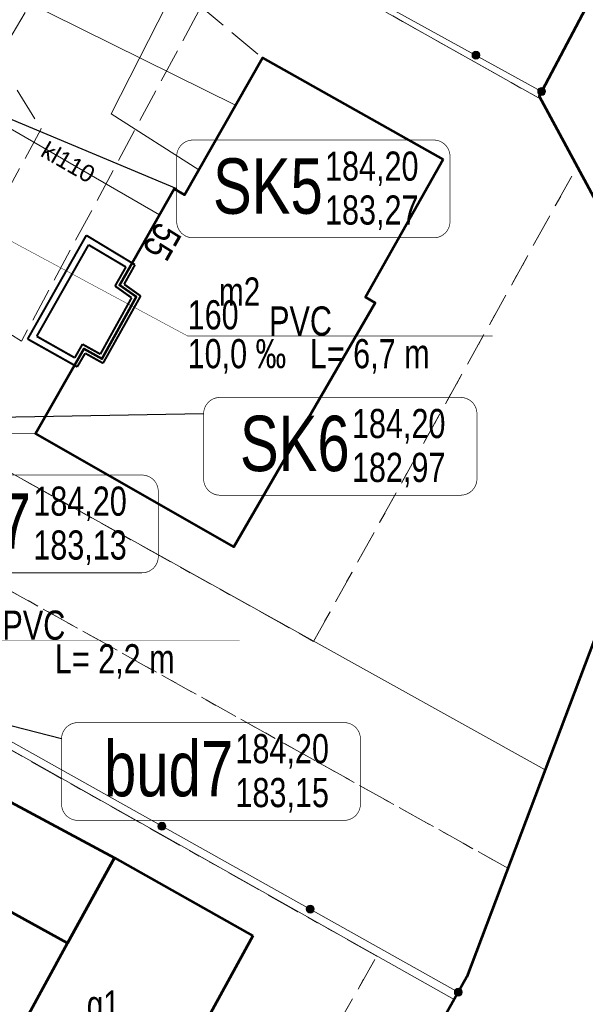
# Model space of a CAD drawing. Header units: metres. Extents: x 7482748 to 7484637, y 5684406 to 5687014.
# Tile 142 of 180: x 7483556 to 7483581, y 5686424 to 5686468. Entities that reach past the tile are written whole.
import ezdxf
from ezdxf.enums import TextEntityAlignment as Align
from ezdxf.lldxf.tags import DXFTag

# ---------------------------------------------------------------- set-up
doc = ezdxf.new("R2010")
doc.units = ezdxf.units.M
doc.header["$MEASUREMENT"] = 0
for name, pattern in [('KTJZ01_500', [2, 1.5, -0.5]), ('l217_500', [2, 1.5, -0.5]), ('l218_500', [1, 0.5, -0.5])]:
    doc.linetypes.add(name, pattern=pattern)
for name, color, linetype, lineweight in [('_Dzialki', 7, 'Continuous', 0), ('_Kontury', 7, 'Continuous', 0), ('_Uzytki', 7, 'Continuous', 0), ('_Zakres2', 7, 'Continuous', 0), ('EGB_Adres', 7, 'Continuous', 0), ('EGB_Budynek', 7, 'Continuous', 0), ('EGB_Budynek_opis', 7, 'Continuous', 0), ('EGB_ObiektTrwaleZwiazanyZBudynk', 7, 'Continuous', 0), ('KTOK05_01', 7, 'Continuous', 13)]:
    doc.layers.add(name, color=color, linetype=linetype, lineweight=lineweight)
for name, color, linetype, lineweight, true_color in [('GES__SUPE_pL', 1, 'Continuous', 13, 0xff0000), ('GES__SUPK_01_pL', 7, 'Continuous', 13, 0x803300), ('GES__SUPW_01_pL', 5, 'Continuous', 13, 0x0000ff)]:
    doc.layers.add(name, color=color, linetype=linetype, lineweight=lineweight, true_color=true_color)
doc.layers.add('GES__SUPK_01_pT', color=7, linetype='Continuous', lineweight=13, true_color=0x803300, transparency=0.25)
doc.layers.add('IS_Opisy_działek_Net', color=7, linetype='SOLID', true_color=0x000000)
doc.layers.add('IS_Węzeł_sieci_kanalizacyjnej_-_opisy', color=7, linetype='Continuous')
doc.layers.add('KTPL01_O', color=7, linetype='KTJZ01_500', lineweight=13, transparency=0.5)
doc.styles.get("Standard").update_dxf_attribs({"font": 'simplex.shx', "width": 0.75})
doc.styles.add('STYL_ARIAL', font='simplex.shx', dxfattribs={"width": 0.75, "oblique": 0.1})
doc.styles.add('Style-Arial', font='arial.ttf')
tags = doc.linetypes.add('SOLID', pattern=[10, 10, 0]).pattern_tags.tags
tags[6:7] = [DXFTag(74, 4), DXFTag(75, 0), DXFTag(340, '0'), DXFTag(46, 0.0), DXFTag(50, 0.0), DXFTag(44, 0.0), DXFTag(45, 0.0)]
tags[4:5] = [DXFTag(74, 4), DXFTag(75, 0), DXFTag(340, '0'), DXFTag(46, 0.0), DXFTag(50, 0.0), DXFTag(44, 0.0), DXFTag(45, 0.0)]

msp = doc.modelspace()

# ---------------------------------------------------------------- hatches: boundary and pattern name
at = {"layer": 'KTOK05_01', "linetype": 'Continuous', "lineweight": 13}
h = msp.add_hatch(color=256, dxfattribs=at)
edge = h.paths.add_edge_path()
edge.add_arc((7483576.23982, 5686466.40033), 0.175, 0, 360)
h = msp.add_hatch(color=256, dxfattribs=at)
edge = h.paths.add_edge_path()
edge.add_arc((7483579.14258, 5686464.80303), 0.175, 0, 360)
h = msp.add_hatch(color=256, dxfattribs=at)
edge = h.paths.add_edge_path()
edge.add_arc((7483562.37411, 5686432.33338), 0.175, 0, 360)
h = msp.add_hatch(color=256, dxfattribs=at)
edge = h.paths.add_edge_path()
edge.add_arc((7483568.91677, 5686428.66683), 0.175, 0, 360)
h = msp.add_hatch(color=256, dxfattribs=at)
edge = h.paths.add_edge_path()
edge.add_arc((7483575.45944, 5686425.00029), 0.175, 0, 360)

# ---------------------------------------------------------------- linework, layer by layer
at = {"layer": '_Dzialki', "color": 96, "linetype": 'Continuous', "true_color": 0x008000, "flags": 128}
for points in [[(7483579.1, 5686464.46), (7483533.19, 5686490.27)], [(7483579.3, 5686434.82), (7483524.74, 5686465.17)], [(7483575.27, 5686424.67), (7483521.33, 5686455.07)]]:
    msp.add_lwpolyline(points, dxfattribs=at)
at = {"layer": '_Kontury', "color": 96, "linetype": 'l217_500', "true_color": 0x008000, "flags": 128}
for points in [[(7483556.17, 5686453.77), (7483526.98, 5686471.81)], [(7483565.89, 5686471.88), (7483556.17, 5686453.77)], [(7483579.1, 5686464.46), (7483565.89, 5686471.88)], [(7483524.74, 5686465.17), (7483569.07, 5686440.5)], [(7483569.07, 5686440.5), (7483580.71, 5686461.48)], [(7483577.65, 5686430.48), (7483523.27, 5686460.81)], [(7483571.86, 5686426.59), (7483521.33, 5686455.07)], [(7483562.1, 5686409.51), (7483571.86, 5686426.59)]]:
    msp.add_lwpolyline(points, dxfattribs=at)
at = {"layer": '_Uzytki', "color": 96, "linetype": 'l218_500', "true_color": 0x008000, "flags": 128}
for points in [[(7483579.1, 5686464.46), (7483565.89, 5686471.88)], [(7483524.74, 5686465.17), (7483569.07, 5686440.5)], [(7483569.07, 5686440.5), (7483580.71, 5686461.48)], [(7483523.27, 5686460.81), (7483577.65, 5686430.48)], [(7483571.86, 5686426.59), (7483521.33, 5686455.07)], [(7483562.1, 5686409.51), (7483571.86, 5686426.59)]]:
    msp.add_lwpolyline(points, dxfattribs=at)
at = {"layer": '_Zakres2', "color": 250, "linetype": 'Continuous', "lineweight": 53, "flags": 128}
msp.add_lwpolyline([(7483605.81, 5686633.42), (7483585.13, 5686572.13), (7483615.48, 5686538.37), (7483614.51, 5686531.73), (7483579.03, 5686464.59), (7483585.8, 5686452.04), (7483575.84, 5686425.68), (7483563.92, 5686404.39), (7483575.25, 5686381.15), (7483565.09, 5686368.65), (7483556.2, 5686281.02), (7483533.72, 5686246.84), (7483554.42, 5686236.3), (7483544.85, 5686213.44), (7483533.72, 5686190.2), (7483528.06, 5686178.68)], dxfattribs=at)
at = {"layer": 'EGB_Budynek', "color": 7, "linetype": 'Continuous', "lineweight": 53, "flags": 128}
for points in [[(7483574.79, 5686461.79), (7483571.36, 5686455.71), (7483571.79, 5686455.46), (7483565.55, 5686444.68), (7483556.78, 5686449.69), (7483558.92, 5686453.43), (7483559.71, 5686452.99), (7483561.23, 5686455.72), (7483560.5, 5686456.24), (7483562.91, 5686460.49), (7483563.37, 5686460.23), (7483566.81, 5686466.28), (7483574.79, 5686461.79)], [(7483548.31, 5686437.35), (7483560.27, 5686430.93), (7483558.2, 5686427.16), (7483546.31, 5686433.72), (7483548.09, 5686436.96), (7483548.31, 5686437.35)], [(7483566.39, 5686427.49), (7483560.45, 5686416.65), (7483554.3, 5686420), (7483550.79, 5686421.92), (7483552.8, 5686425.6), (7483556.31, 5686423.7), (7483558.2, 5686427.16), (7483560.27, 5686430.93), (7483566.39, 5686427.49)]]:
    msp.add_lwpolyline(points, dxfattribs=at)
at = {"layer": 'EGB_ObiektTrwaleZwiazanyZBudynk', "color": 7, "const_width": 0.09, "flags": 128}
for points in [[(7483556.44, 5686453.86), (7483559.03, 5686458.44)], [(7483559.03, 5686458.44), (7483561.18, 5686457.14)], [(7483556.84, 5686453.98), (7483559.13, 5686458.02)], [(7483559.13, 5686458.02), (7483560.78, 5686457.04)], [(7483561.18, 5686457.14), (7483560.7, 5686456.28)], [(7483560.78, 5686457.04), (7483560.3, 5686456.2)], [(7483560.7, 5686456.28), (7483561.43, 5686455.76)], [(7483560.3, 5686456.2), (7483561.03, 5686455.68)], [(7483561.03, 5686455.68), (7483559.65, 5686453.19)], [(7483561.43, 5686455.76), (7483559.77, 5686452.79)], [(7483558.63, 5686452.63), (7483556.44, 5686453.86)], [(7483558.52, 5686453.03), (7483556.84, 5686453.98)], [(7483558.86, 5686453.63), (7483558.52, 5686453.03)], [(7483559.65, 5686453.19), (7483558.86, 5686453.63)], [(7483558.98, 5686453.23), (7483558.63, 5686452.63)], [(7483559.77, 5686452.79), (7483558.98, 5686453.23)]]:
    msp.add_lwpolyline(points, dxfattribs=at)
at = {"layer": 'GES__SUPE_pL', "linetype": 'Continuous', "lineweight": 13, "flags": 128}
msp.add_lwpolyline([(7483564, 5686461.34), (7483560.13, 5686463.81), (7483562.6, 5686468.67), (7483535.34, 5686484.14), (7483536.49, 5686487.13)], dxfattribs=at)
at = {"layer": 'GES__SUPK_01_pL', "linetype": 'Continuous', "lineweight": 13, "flags": 128}
msp.add_lwpolyline([(7483545.76, 5686464.02), (7483550.91, 5686465.71), (7483553.99, 5686464.01), (7483554.81, 5686463.64), (7483562.26, 5686459.35)], dxfattribs=at)
at = {"layer": 'GES__SUPW_01_pL', "linetype": 'Continuous', "lineweight": 13}
msp.add_line((7483565.62, 5686464.19), (7483532.44, 5686480.63), dxfattribs=at)
at = {"layer": 'IS_Opisy_działek_Net', "linetype": 'Continuous', "ltscale": 0.01, "const_width": 0.02}
for points in [[(7483549.18369, 5686461.69), (7483563.50449, 5686453.9932), (7483576.98449, 5686453.9932)], [(7483542.76461, 5686441.3476), (7483551.72581, 5686440.553), (7483565.80581, 5686440.553)]]:
    msp.add_lwpolyline(points, dxfattribs=at)
at = {"layer": 'IS_Węzeł_sieci_kanalizacyjnej_-_opisy', "color": 18, "linetype": 'SOLID', "ltscale": 0.01, "true_color": 0x000000}
for points in [[(7483563.02236, 5686460.49053), (7483552.01764, 5686465.09798)], [(7483564.21207, 5686450.55788), (7483529.40617, 5686449.93918)], [(7483557.93662, 5686436.19078), (7483542.15471, 5686440.24627)]]:
    msp.add_lwpolyline(points, dxfattribs=at)
at = {"layer": 'IS_Węzeł_sieci_kanalizacyjnej_-_opisy', "color": 18, "linetype": 'SOLID', "ltscale": 0.01, "true_color": 0x000000, "const_width": 0.03}
for points in [[(7483563.74236, 5686458.33053), (7483574.37236, 5686458.33053, 0.414214), (7483575.09236, 5686459.05053), (7483575.09236, 5686461.93053, 0.414214), (7483574.37236, 5686462.65053), (7483563.74236, 5686462.65053, 0.414214), (7483563.02236, 5686461.93053), (7483563.02236, 5686459.05053, 0.414214), (7483563.74236, 5686458.33053)], [(7483564.93207, 5686446.95788), (7483575.56207, 5686446.95788, 0.414214), (7483576.28207, 5686447.67788), (7483576.28207, 5686450.55788, 0.414214), (7483575.56207, 5686451.27788), (7483564.93207, 5686451.27788, 0.414214), (7483564.21207, 5686450.55788), (7483564.21207, 5686447.67788, 0.414214), (7483564.93207, 5686446.95788)], [(7483550.85844, 5686443.52833), (7483561.48844, 5686443.52833, 0.414214), (7483562.20844, 5686444.24833), (7483562.20844, 5686447.12833, 0.414214), (7483561.48844, 5686447.84833), (7483550.85844, 5686447.84833, 0.414214), (7483550.13844, 5686447.12833), (7483550.13844, 5686444.24833, 0.414214), (7483550.85844, 5686443.52833)], [(7483558.65662, 5686432.59078), (7483570.41662, 5686432.59078, 0.414214), (7483571.13662, 5686433.31078), (7483571.13662, 5686436.19078, 0.414214), (7483570.41662, 5686436.91078), (7483558.65662, 5686436.91078, 0.414214), (7483557.93662, 5686436.19078), (7483557.93662, 5686433.31078, 0.414214), (7483558.65662, 5686432.59078)]]:
    msp.add_lwpolyline(points, format="xyb", dxfattribs=at)
at = {"layer": 'KTOK05_01', "linetype": 'Continuous', "lineweight": 13, "flags": 128}
for points in [[(7483549.96, 5686480.87), (7483569.68, 5686470.01), (7483579.14, 5686464.8)], [(7483575.46, 5686425), (7483546.82, 5686441.05), (7483521.96, 5686454.98)]]:
    msp.add_lwpolyline(points, dxfattribs=at)
at = {"layer": 'KTOK05_01', "linetype": 'Continuous', "lineweight": 13}
for centre in [(7483576.24, 5686466.4), (7483579.14, 5686464.8), (7483562.37, 5686432.33), (7483568.92, 5686428.67), (7483575.46, 5686425)]:
    msp.add_circle(centre, 0.175, dxfattribs=at)
at = {"layer": 'KTPL01_O', "linetype": 'KTJZ01_500', "lineweight": 13, "flags": 128}
msp.add_lwpolyline([(7483524.6, 5686461.72), (7483526.4, 5686467.54), (7483528.67, 5686465.27), (7483549.79, 5686455.9), (7483553.67, 5686456.93), (7483557.03, 5686463.14), (7483555.12, 5686466.24), (7483558.47, 5686471.87), (7483563.51, 5686469.04), (7483566.81, 5686466.28), (7483563.37, 5686460.23), (7483562.91, 5686460.49), (7483561.06, 5686457.22), (7483559.03, 5686458.44), (7483556.44, 5686453.86), (7483558.5, 5686452.7), (7483556.78, 5686449.69), (7483554.58, 5686449.71), (7483527.53, 5686461.91), (7483524.6, 5686461.72)], close=True, dxfattribs=at)

# ---------------------------------------------------------------- texts
at = {"layer": 'EGB_Adres', "insert": (7483561.82, 5686458.47), "char_height": 1.25, "attachment_point": 8, "rotation": 240.610989, "line_spacing_factor": 0.6, "style": 'STYL_ARIAL'}
msp.add_mtext('\\fArial|b0|i0|c238238|p39;55', dxfattribs=at)
at = {"layer": 'EGB_Budynek_opis', "color": 7, "char_height": 1.25, "attachment_point": 7, "line_spacing_factor": 0.6, "style": 'STYL_ARIAL'}
for s, insert in [('\\fArial|b0|i0|c238238|p39;m2', (7483564.89, 5686455.33)), ('\\fArial|b0|i0|c238238|p39;g1', (7483559.05, 5686423.45))]:
    msp.add_mtext(s, dxfattribs=dict(at, insert=insert))
at = {"layer": 'GES__SUPK_01_pT', "linetype": 'Continuous', "lineweight": 13, "style": 'Style-Arial'}
msp.add_text('kl110', height=0.75, rotation=330.07, dxfattribs=at).set_placement((7483558.23, 5686461.67), align=Align.MIDDLE_CENTER)
at = {"layer": 'IS_Opisy_działek_Net', "linetype": 'Continuous', "ltscale": 0.01, "char_height": 1.2888}
for s, insert, attachment_point in [('\\fArial|b0|i0;160', (7483563.50449, 5686454.2668), 7), ('{\\fArial|b0|i0|c238|p34;PVC}', (7483567.10449, 5686453.9932), 7), ('\\fArial|b0|i0;10,0 ‰', (7483563.50449, 5686453.8564), 1), ('\\fArial|b0|i0;L= 6,7 m', (7483568.90206, 5686453.8564), 1), ('\\fArial|b0|i0;', (7483576.99449, 5686453.2668), 7), ('\\fArial|b0|i0;', (7483576.99449, 5686453.2668), 7), ('{\\fArial|b0|i0|c238|p34;PVC}', (7483555.32581, 5686440.553), 7), ('\\fArial|b0|i0;L= 2,2 m', (7483557.63979, 5686440.37484), 1), ('\\fArial|b0|i0;', (7483565.81581, 5686439.8266), 7), ('\\fArial|b0|i0;', (7483565.81581, 5686439.8266), 7)]:
    msp.add_mtext(s, dxfattribs=dict(at, insert=insert, attachment_point=attachment_point))
at = {"layer": 'IS_Węzeł_sieci_kanalizacyjnej_-_opisy', "color": 18, "linetype": 'SOLID', "ltscale": 0.01, "true_color": 0x000000}
for s, insert, char_height, attachment_point in [('\\fArial|b0|i0;184,20', (7483569.57236, 5686460.61413), 1.2888, 7), ('\\fArial|b0|i0;SK5', (7483569.47236, 5686459.35893), 2.448, 9), ('\\fArial|b0|i0;183,27', (7483569.57236, 5686460.20373), 1.2888, 1), ('\\fArial|b0|i0;SK6', (7483570.66207, 5686447.98628), 2.448, 9), ('\\fArial|b0|i0;184,20', (7483570.76207, 5686449.24148), 1.2888, 7), ('\\fArial|b0|i0;182,97', (7483570.76207, 5686448.83108), 1.2888, 1), ('\\fArial|b0|i0;182,97', (7483570.76207, 5686448.83108), 1.2888, 1), ('\\fArial|b0|i0;184,20', (7483556.68844, 5686445.81193), 1.2888, 7), ('\\fArial|b0|i0;SK7', (7483556.58844, 5686444.55673), 2.448, 9), ('\\fArial|b0|i0;183,13', (7483556.68844, 5686445.40153), 1.2888, 1), ('\\fArial|b0|i0;183,13', (7483556.68844, 5686445.40153), 1.2888, 1), ('\\fArial|b0|i0;bud7', (7483565.51662, 5686433.61918), 2.448, 9), ('\\fArial|b0|i0;184,20', (7483565.61662, 5686434.87438), 1.2888, 7), ('\\fArial|b0|i0;183,15', (7483565.61662, 5686434.46398), 1.2888, 1)]:
    msp.add_mtext(s, dxfattribs=dict(at, insert=insert, char_height=char_height, attachment_point=attachment_point))

doc.saveas('drawing.dxf')
